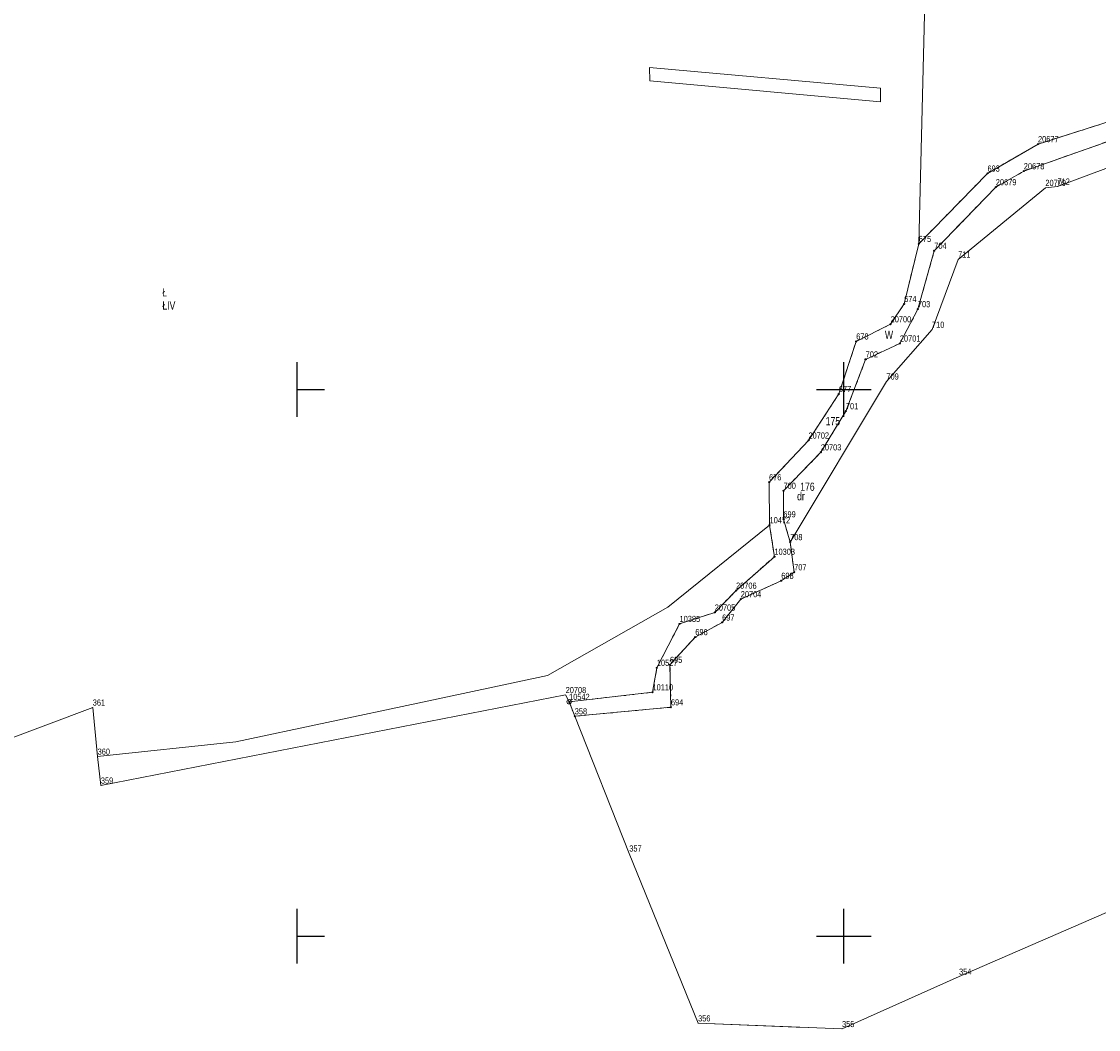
# Model space of a CAD drawing. Header units: metres. Extents: x 5548743 to 5556416, y 5707500 to 5714000.
# Tile 129 of 244: x 5553550 to 5553747, y 5710783 to 5710967. Entities that reach past the tile are written whole.
import ezdxf
from ezdxf.enums import TextEntityAlignment as Align

# ---------------------------------------------------------------- set-up
doc = ezdxf.new("R2010")
doc.units = ezdxf.units.M
doc.linetypes.add('0.75_0.75', pattern=[1.5, 0.75, -0.75])
doc.linetypes.add('219-1000', pattern=[0])
doc.layers.get('0').update_dxf_attribs({"color": 2, "lineweight": 5})
doc.styles.get("Standard").update_dxf_attribs({"font": 'Working1250', "width": 0.75})

# ---------------------------------------------------------------- blocks, each defined once
blk = doc.blocks.new('203')
at = {"linetype": 'Continuous', "lineweight": 0}
h = blk.add_hatch(color=0, dxfattribs=at)
edge = h.paths.add_edge_path()
edge.add_arc((0, 0), 0.09, 0, 360)
blk = doc.blocks.new('202')
at = {"color": 0, "linetype": 'Continuous', "lineweight": 0}
blk.add_circle((0, 0), 0.4, dxfattribs=at)
blk = doc.blocks.new('PIKIETAW1891')
at = {"color": 0}
blk.add_circle((0, 0), 0.09, dxfattribs=at)
blk = doc.blocks.new('RAMKA1000K')
at = {"color": 0}
for p, q in [((0, 395), (0, 405)), ((100, 395), (100, 405)), ((0, 400), (5, 400)), ((95, 400), (105, 400)), ((0, 295), (0, 305)), ((100, 295), (100, 305)), ((0, 300), (5, 300)), ((95, 300), (105, 300))]:
    blk.add_line(p, q, dxfattribs=at)

msp = doc.modelspace()

# ---------------------------------------------------------------- linework, layer by layer
at = {"layer": '217-kontur klasyfikacyjny', "color": 3, "linetype": 'CONTINUOUS', "lineweight": 18, "flags": 128}
for points in [[(5553664.54, 5710956.49), (5553664.46, 5710958.94)], [(5553664.46, 5710958.94), (5553706.75, 5710955.14)], [(5553706.72, 5710952.64), (5553664.54, 5710956.49)], [(5553706.75, 5710955.14), (5553706.72, 5710952.64)], [(5553735.55, 5710944.93), (5553752.99, 5710950.43)], [(5553726.3, 5710939.54), (5553735.55, 5710944.93)], [(5553713.73, 5710926.67), (5553726.3, 5710939.54)], [(5553711.05, 5710915.68), (5553713.73, 5710926.67)], [(5553708.58, 5710911.97), (5553711.05, 5710915.68)], [(5553702.28, 5710908.83), (5553708.58, 5710911.97)], [(5553699.11, 5710899.21), (5553702.28, 5710908.83)], [(5553693.54, 5710890.7), (5553699.11, 5710899.21)], [(5553686.33, 5710883.06), (5553693.54, 5710890.7)], [(5553686.43, 5710875.22), (5553686.33, 5710883.06)], [(5553667.82, 5710860.19), (5553686.43, 5710875.22)], [(5553645.8, 5710847.71), (5553667.82, 5710860.19)], [(5553622.09, 5710842.62), (5553645.8, 5710847.71)], [(5553513.36, 5710823.35), (5553562.57, 5710841.85)], [(5553562.57, 5710841.85), (5553563.47, 5710832.87)], [(5553588.74, 5710835.58), (5553622.09, 5710842.62)], [(5553563.47, 5710832.87), (5553588.74, 5710835.58)]]:
    msp.add_lwpolyline(points, dxfattribs=at)
at = {"layer": '218-kontur użytku gruntowego', "color": 3, "linetype": 'CONTINUOUS', "lineweight": 18, "flags": 128}
for points in [[(5553664.54, 5710956.49), (5553664.46, 5710958.94)], [(5553664.46, 5710958.94), (5553706.75, 5710955.14)], [(5553706.72, 5710952.64), (5553664.54, 5710956.49)], [(5553706.75, 5710955.14), (5553706.72, 5710952.64)], [(5553735.55, 5710944.93), (5553752.99, 5710950.43)], [(5553752.99, 5710950.43), (5553735.55, 5710944.93)], [(5553732.95, 5710939.97), (5553752.85, 5710946.99)], [(5553752.85, 5710946.99), (5553732.95, 5710939.97)], [(5553726.3, 5710939.54), (5553735.55, 5710944.93)], [(5553735.55, 5710944.93), (5553726.3, 5710939.54)], [(5553739.11, 5710937.16), (5553751.04, 5710941.63)], [(5553713.73, 5710926.67), (5553726.3, 5710939.54)], [(5553726.3, 5710939.54), (5553713.73, 5710926.67)], [(5553727.83, 5710937.05), (5553732.95, 5710939.97)], [(5553732.95, 5710939.97), (5553727.83, 5710937.05)], [(5553716.57, 5710925.41), (5553727.83, 5710937.05)], [(5553727.83, 5710937.05), (5553716.57, 5710925.41)], [(5553720.93, 5710923.82), (5553736.9, 5710936.92)], [(5553736.9, 5710936.92), (5553739.11, 5710937.16)], [(5553711.05, 5710915.68), (5553713.73, 5710926.67)], [(5553713.73, 5710926.67), (5553711.05, 5710915.68)], [(5553713.57, 5710914.74), (5553716.57, 5710925.41)], [(5553716.57, 5710925.41), (5553713.57, 5710914.74)], [(5553716.15, 5710910.97), (5553720.93, 5710923.82)], [(5553708.58, 5710911.97), (5553711.05, 5710915.68)], [(5553711.05, 5710915.68), (5553708.58, 5710911.97)], [(5553710.27, 5710908.45), (5553713.57, 5710914.74)], [(5553713.57, 5710914.74), (5553710.27, 5710908.45)], [(5553702.28, 5710908.83), (5553708.58, 5710911.97)], [(5553708.58, 5710911.97), (5553702.28, 5710908.83)], [(5553707.81, 5710901.5), (5553716.15, 5710910.97)], [(5553699.11, 5710899.21), (5553702.28, 5710908.83)], [(5553702.28, 5710908.83), (5553699.11, 5710899.21)], [(5553704.01, 5710905.54), (5553710.27, 5710908.45)], [(5553710.27, 5710908.45), (5553704.01, 5710905.54)], [(5553700.4, 5710896.07), (5553704.01, 5710905.54)], [(5553704.01, 5710905.54), (5553700.4, 5710896.07)], [(5553690.19, 5710872.12), (5553707.81, 5710901.5)], [(5553693.54, 5710890.7), (5553699.11, 5710899.21)], [(5553699.11, 5710899.21), (5553693.54, 5710890.7)], [(5553695.8, 5710888.54), (5553700.4, 5710896.07)], [(5553700.4, 5710896.07), (5553695.8, 5710888.54)], [(5553686.33, 5710883.06), (5553693.54, 5710890.7)], [(5553693.54, 5710890.7), (5553686.33, 5710883.06)], [(5553688.98, 5710881.51), (5553695.8, 5710888.54)], [(5553695.8, 5710888.54), (5553688.98, 5710881.51)], [(5553686.43, 5710875.22), (5553686.33, 5710883.06)], [(5553686.33, 5710883.06), (5553686.43, 5710875.22)], [(5553688.95, 5710876.3), (5553688.98, 5710881.51)], [(5553688.98, 5710881.51), (5553688.95, 5710876.3)], [(5553667.82, 5710860.19), (5553686.43, 5710875.22)], [(5553686.43, 5710875.22), (5553687.31, 5710869.44)], [(5553690.19, 5710872.12), (5553688.95, 5710876.3)], [(5553688.95, 5710876.3), (5553690.19, 5710872.12)], [(5553690.93, 5710866.6), (5553690.19, 5710872.12)], [(5553687.31, 5710869.44), (5553680.29, 5710863.24)], [(5553688.57, 5710865.04), (5553690.93, 5710866.6)], [(5553681.16, 5710861.68), (5553688.57, 5710865.04)], [(5553680.29, 5710863.24), (5553676.39, 5710859.23)], [(5553677.74, 5710857.4), (5553681.16, 5710861.68)], [(5553645.8, 5710847.71), (5553667.82, 5710860.19)], [(5553676.39, 5710859.23), (5553669.96, 5710857.15)], [(5553672.84, 5710854.74), (5553677.74, 5710857.4)], [(5553669.96, 5710857.15), (5553665.8, 5710849.13)], [(5553668.2, 5710849.67), (5553672.84, 5710854.74)], [(5553668.38, 5710841.89), (5553668.2, 5710849.67)], [(5553622.09, 5710842.62), (5553645.8, 5710847.71)], [(5553665.8, 5710849.13), (5553665.01, 5710844.63)], [(5553649.11, 5710844.14), (5553564.06, 5710827.58)], [(5553649.74, 5710842.89), (5553649.11, 5710844.14)], [(5553665.01, 5710844.63), (5553649.74, 5710842.89)], [(5553513.36, 5710823.35), (5553562.57, 5710841.85)], [(5553562.57, 5710841.85), (5553513.36, 5710823.35)], [(5553562.57, 5710841.85), (5553563.47, 5710832.87)], [(5553563.47, 5710832.87), (5553562.57, 5710841.85)], [(5553588.74, 5710835.58), (5553622.09, 5710842.62)], [(5553649.74, 5710842.89), (5553650.78, 5710840.25)], [(5553650.78, 5710840.25), (5553649.74, 5710842.89)], [(5553650.78, 5710840.25), (5553668.38, 5710841.89)], [(5553660.75, 5710815.16), (5553650.78, 5710840.25)], [(5553563.47, 5710832.87), (5553588.74, 5710835.58)], [(5553564.06, 5710827.58), (5553563.47, 5710832.87)], [(5553673.35, 5710784.08), (5553660.75, 5710815.16)], [(5553756.9, 5710808.17), (5553721.1, 5710792.62)], [(5553721.1, 5710792.62), (5553699.69, 5710783.04)], [(5553691.28, 5710783.37), (5553673.35, 5710784.08)], [(5553693.57, 5710783.28), (5553691.28, 5710783.37)], [(5553699.69, 5710783.04), (5553693.57, 5710783.28)]]:
    msp.add_lwpolyline(points, dxfattribs=at)
at = {"layer": '219-działka ewidencyjna', "color": 7, "linetype": '219-1000', "lineweight": 18, "flags": 128}
for points in [[(5553713.73, 5710926.67), (5553714.95, 5710976.06)], [(5553735.55, 5710944.93), (5553752.99, 5710950.43)], [(5553732.95, 5710939.97), (5553752.85, 5710946.99)], [(5553726.3, 5710939.54), (5553735.55, 5710944.93)], [(5553739.11, 5710937.16), (5553751.04, 5710941.63)], [(5553713.73, 5710926.67), (5553726.3, 5710939.54)], [(5553727.83, 5710937.05), (5553732.95, 5710939.97)], [(5553716.57, 5710925.41), (5553727.83, 5710937.05)], [(5553720.93, 5710923.82), (5553736.9, 5710936.92)], [(5553736.9, 5710936.92), (5553739.11, 5710937.16)], [(5553711.05, 5710915.68), (5553713.73, 5710926.67)], [(5553713.57, 5710914.74), (5553716.57, 5710925.41)], [(5553716.15, 5710910.97), (5553720.93, 5710923.82)], [(5553708.58, 5710911.97), (5553711.05, 5710915.68)], [(5553710.27, 5710908.45), (5553713.57, 5710914.74)], [(5553702.28, 5710908.83), (5553708.58, 5710911.97)], [(5553707.81, 5710901.5), (5553716.15, 5710910.97)], [(5553699.11, 5710899.21), (5553702.28, 5710908.83)], [(5553704.01, 5710905.54), (5553710.27, 5710908.45)], [(5553700.4, 5710896.07), (5553704.01, 5710905.54)], [(5553690.19, 5710872.12), (5553707.81, 5710901.5)], [(5553693.54, 5710890.7), (5553699.11, 5710899.21)], [(5553695.8, 5710888.54), (5553700.4, 5710896.07)], [(5553686.33, 5710883.06), (5553693.54, 5710890.7)], [(5553688.98, 5710881.51), (5553695.8, 5710888.54)], [(5553686.43, 5710875.22), (5553686.33, 5710883.06)], [(5553688.95, 5710876.3), (5553688.98, 5710881.51)], [(5553686.43, 5710875.22), (5553687.31, 5710869.44)], [(5553688.95, 5710876.3), (5553690.19, 5710872.12)], [(5553690.19, 5710872.12), (5553690.93, 5710866.6)], [(5553680.29, 5710863.24), (5553687.31, 5710869.44)], [(5553688.57, 5710865.04), (5553690.93, 5710866.6)], [(5553681.16, 5710861.68), (5553688.57, 5710865.04)], [(5553676.39, 5710859.23), (5553680.29, 5710863.24)], [(5553677.74, 5710857.4), (5553681.16, 5710861.68)], [(5553669.96, 5710857.15), (5553676.39, 5710859.23)], [(5553672.84, 5710854.74), (5553677.74, 5710857.4)], [(5553665.8, 5710849.13), (5553669.96, 5710857.15)], [(5553668.2, 5710849.67), (5553672.84, 5710854.74)], [(5553668.38, 5710841.89), (5553668.2, 5710849.67)], [(5553665.01, 5710844.63), (5553665.8, 5710849.13)], [(5553564.06, 5710827.58), (5553649.11, 5710844.14)], [(5553649.11, 5710844.14), (5553649.74, 5710842.89)], [(5553649.74, 5710842.89), (5553665.01, 5710844.63)], [(5553513.36, 5710823.35), (5553562.57, 5710841.85)], [(5553562.57, 5710841.85), (5553563.47, 5710832.87)], [(5553649.74, 5710842.89), (5553650.78, 5710840.25)], [(5553650.78, 5710840.25), (5553668.38, 5710841.89)], [(5553650.78, 5710840.25), (5553660.75, 5710815.16)], [(5553563.47, 5710832.87), (5553564.06, 5710827.58)], [(5553660.75, 5710815.16), (5553673.35, 5710784.08)], [(5553721.1, 5710792.62), (5553756.9, 5710808.17)], [(5553699.69, 5710783.04), (5553721.1, 5710792.62)], [(5553673.35, 5710784.08), (5553699.69, 5710783.04)]]:
    msp.add_lwpolyline(points, dxfattribs=at)
at = {"layer": 'rów melioracyjny (poligon)', "color": 7, "linetype": '0.75_0.75', "lineweight": 18, "flags": 128}
msp.add_lwpolyline([(5553869.68, 5710965.65), (5553848.18, 5710962.93), (5553840.5, 5710961.49), (5553822.63, 5710961.87), (5553788.55, 5710952.37), (5553776.31, 5710953.1), (5553752.99, 5710950.43), (5553735.55, 5710944.93), (5553726.3, 5710939.54), (5553713.73, 5710926.67), (5553711.05, 5710915.68), (5553708.58, 5710911.97), (5553702.28, 5710908.83), (5553699.11, 5710899.21), (5553693.54, 5710890.7), (5553686.33, 5710883.06), (5553686.43, 5710875.22), (5553687.31, 5710869.44), (5553680.29, 5710863.24), (5553676.39, 5710859.23), (5553669.96, 5710857.15), (5553665.8, 5710849.13), (5553665.01, 5710844.63), (5553649.74, 5710842.89), (5553650.78, 5710840.25), (5553668.38, 5710841.89), (5553668.2, 5710849.67), (5553672.84, 5710854.74), (5553677.74, 5710857.4), (5553681.16, 5710861.68), (5553688.57, 5710865.04), (5553690.93, 5710866.6), (5553690.19, 5710872.12), (5553688.95, 5710876.3), (5553688.98, 5710881.51), (5553695.8, 5710888.54), (5553700.4, 5710896.07), (5553704.01, 5710905.54), (5553710.27, 5710908.45), (5553713.57, 5710914.74), (5553716.57, 5710925.41), (5553727.83, 5710937.05), (5553732.95, 5710939.97), (5553752.85, 5710946.99), (5553776.96, 5710949.17), (5553789.14, 5710948.94), (5553824.27, 5710958.76), (5553841.3, 5710958.53), (5553849.32, 5710959.89), (5553868.16, 5710960.01), (5553872.04, 5710961.3)], close=True, dxfattribs=at)

# ---------------------------------------------------------------- block references
at = {"layer": '202-punkt graniczny', "color": 7, "linetype": 'CONTINUOUS', "lineweight": 18}
msp.add_blockref('202', (5553649.74, 5710842.89), dxfattribs=at)
at = {"layer": '203-punkt graniczny', "color": 7, "linetype": 'CONTINUOUS', "lineweight": 18}
for p in [(5553735.55, 5710944.93), (5553726.3, 5710939.54), (5553732.95, 5710939.97), (5553727.83, 5710937.05), (5553736.9, 5710936.92), (5553739.11, 5710937.16), (5553713.73, 5710926.67), (5553716.57, 5710925.41), (5553720.93, 5710923.82), (5553711.05, 5710915.68), (5553713.57, 5710914.74), (5553708.58, 5710911.97), (5553716.15, 5710910.97), (5553702.28, 5710908.83), (5553710.27, 5710908.45), (5553704.01, 5710905.54), (5553707.81, 5710901.5), (5553699.11, 5710899.21), (5553700.4, 5710896.07), (5553693.54, 5710890.7), (5553695.8, 5710888.54), (5553686.33, 5710883.06), (5553688.98, 5710881.51), (5553686.43, 5710875.22), (5553688.95, 5710876.3), (5553690.19, 5710872.12), (5553687.31, 5710869.44), (5553690.93, 5710866.6), (5553680.29, 5710863.24), (5553688.57, 5710865.04), (5553681.16, 5710861.68), (5553676.39, 5710859.23), (5553677.74, 5710857.4), (5553669.96, 5710857.15), (5553672.84, 5710854.74), (5553668.2, 5710849.67), (5553665.8, 5710849.13), (5553649.11, 5710844.14), (5553665.01, 5710844.63), (5553562.57, 5710841.85), (5553668.38, 5710841.89), (5553650.78, 5710840.25), (5553563.47, 5710832.87), (5553564.06, 5710827.58), (5553660.75, 5710815.16), (5553721.1, 5710792.62), (5553673.35, 5710784.08), (5553699.69, 5710783.04)]:
    msp.add_blockref('203', p, dxfattribs=at)
at = {"layer": 'Punkt roboczy BDOT GESUT K1', "color": 6, "linetype": 'CONTINUOUS', "lineweight": 18}
for p in [(5553735.55, 5710944.93), (5553726.3, 5710939.54), (5553732.95, 5710939.97), (5553727.83, 5710937.05), (5553713.73, 5710926.67), (5553716.57, 5710925.41), (5553711.05, 5710915.68), (5553713.57, 5710914.74), (5553708.58, 5710911.97), (5553702.28, 5710908.83), (5553710.27, 5710908.45), (5553704.01, 5710905.54), (5553699.11, 5710899.21), (5553700.4, 5710896.07), (5553693.54, 5710890.7), (5553695.8, 5710888.54), (5553686.33, 5710883.06), (5553688.98, 5710881.51), (5553686.43, 5710875.22), (5553688.95, 5710876.3), (5553690.19, 5710872.12), (5553687.31, 5710869.44), (5553690.93, 5710866.6), (5553680.29, 5710863.24), (5553688.57, 5710865.04), (5553681.16, 5710861.68), (5553676.39, 5710859.23), (5553677.74, 5710857.4), (5553669.96, 5710857.15), (5553672.84, 5710854.74), (5553668.2, 5710849.67), (5553665.8, 5710849.13), (5553665.01, 5710844.63), (5553649.74, 5710842.89), (5553668.38, 5710841.89), (5553650.78, 5710840.25)]:
    msp.add_blockref('PIKIETAW1891', p, dxfattribs=at)
at = {"layer": 'Wstawianie ramki sekcyjnej z opisem', "color": 7, "linetype": 'CONTINUOUS', "lineweight": 13}
msp.add_blockref('RAMKA1000K', (5553600, 5710500), dxfattribs=at)
msp.add_blockref('RAMKA1000K', (5553600, 5710500), dxfattribs=at)
msp.add_blockref('RAMKA1000K', (5553600, 5710500), dxfattribs=at)
msp.add_blockref('RAMKA1000K', (5553600, 5710500), dxfattribs=at)

# ---------------------------------------------------------------- texts
at = {"layer": '202-punkt graniczny-Atr103', "color": 7, "width": 0.9}
msp.add_text('10542', height=1.125, dxfattribs=at).set_placement((5553649.74, 5710842.89), align=Align.BOTTOM_LEFT)
msp.add_text('10542', height=1.125, dxfattribs=at).set_placement((5553649.74, 5710842.89), align=Align.BOTTOM_LEFT)
at = {"layer": '203-punkt graniczny-Atr103', "color": 7, "width": 0.9}
for s, p in [('20677', (5553735.55, 5710944.93)), ('20677', (5553735.55, 5710944.93)), ('693', (5553726.3, 5710939.54)), ('693', (5553726.3, 5710939.54)), ('20678', (5553732.95, 5710939.97)), ('20678', (5553732.95, 5710939.97)), ('20679', (5553727.83, 5710937.05)), ('20679', (5553727.83, 5710937.05)), ('20709', (5553736.9, 5710936.92)), ('20709', (5553736.9, 5710936.92)), ('712', (5553739.11, 5710937.16)), ('712', (5553739.11, 5710937.16)), ('675', (5553713.73, 5710926.67)), ('675', (5553713.73, 5710926.67)), ('704', (5553716.57, 5710925.41)), ('704', (5553716.57, 5710925.41)), ('711', (5553720.93, 5710923.82)), ('711', (5553720.93, 5710923.82)), ('674', (5553711.05, 5710915.68)), ('674', (5553711.05, 5710915.68)), ('703', (5553713.57, 5710914.74)), ('703', (5553713.57, 5710914.74)), ('20700', (5553708.58, 5710911.97)), ('20700', (5553708.58, 5710911.97)), ('710', (5553716.15, 5710910.97)), ('710', (5553716.15, 5710910.97)), ('678', (5553702.28, 5710908.83)), ('678', (5553702.28, 5710908.83)), ('20701', (5553710.27, 5710908.45)), ('20701', (5553710.27, 5710908.45)), ('702', (5553704.01, 5710905.54)), ('702', (5553704.01, 5710905.54)), ('709', (5553707.81, 5710901.5)), ('709', (5553707.81, 5710901.5)), ('677', (5553699.11, 5710899.21)), ('677', (5553699.11, 5710899.21)), ('701', (5553700.4, 5710896.07)), ('701', (5553700.4, 5710896.07)), ('20702', (5553693.54, 5710890.7)), ('20702', (5553693.54, 5710890.7)), ('20703', (5553695.8, 5710888.54)), ('20703', (5553695.8, 5710888.54)), ('676', (5553686.33, 5710883.06)), ('676', (5553686.33, 5710883.06)), ('700', (5553688.98, 5710881.51)), ('700', (5553688.98, 5710881.51)), ('699', (5553688.95, 5710876.3)), ('699', (5553688.95, 5710876.3)), ('10472', (5553686.43, 5710875.22)), ('10472', (5553686.43, 5710875.22)), ('708', (5553690.19, 5710872.12)), ('708', (5553690.19, 5710872.12)), ('10303', (5553687.31, 5710869.44)), ('10303', (5553687.31, 5710869.44)), ('707', (5553690.93, 5710866.6)), ('707', (5553690.93, 5710866.6)), ('698', (5553688.57, 5710865.04)), ('698', (5553688.57, 5710865.04)), ('20706', (5553680.29, 5710863.24)), ('20706', (5553680.29, 5710863.24)), ('20704', (5553681.16, 5710861.68)), ('20704', (5553681.16, 5710861.68)), ('20705', (5553676.39, 5710859.23)), ('20705', (5553676.39, 5710859.23)), ('10385', (5553669.96, 5710857.15)), ('10385', (5553669.96, 5710857.15)), ('697', (5553677.74, 5710857.4)), ('697', (5553677.74, 5710857.4)), ('696', (5553672.84, 5710854.74)), ('696', (5553672.84, 5710854.74)), ('10527', (5553665.8, 5710849.13)), ('10527', (5553665.8, 5710849.13)), ('695', (5553668.2, 5710849.67)), ('695', (5553668.2, 5710849.67)), ('20708', (5553649.11, 5710844.14)), ('20708', (5553649.11, 5710844.14)), ('10110', (5553665.01, 5710844.63)), ('10110', (5553665.01, 5710844.63)), ('361', (5553562.57, 5710841.85)), ('361', (5553562.57, 5710841.85)), ('358', (5553650.78, 5710840.25)), ('358', (5553650.78, 5710840.25)), ('694', (5553668.38, 5710841.89)), ('694', (5553668.38, 5710841.89)), ('360', (5553563.47, 5710832.87)), ('360', (5553563.47, 5710832.87)), ('359', (5553564.06, 5710827.58)), ('359', (5553564.06, 5710827.58)), ('357', (5553660.75, 5710815.16)), ('357', (5553660.75, 5710815.16)), ('354', (5553721.1, 5710792.62)), ('354', (5553721.1, 5710792.62)), ('356', (5553673.35, 5710784.08)), ('356', (5553673.35, 5710784.08)), ('355', (5553699.69, 5710783.04)), ('355', (5553699.69, 5710783.04))]:
    msp.add_text(s, height=1.125, dxfattribs=at).set_placement(p, align=Align.BOTTOM_LEFT)
at = {"layer": '209-oznaczenie konturu klasyfikacyjnego', "color": 3, "linetype": 'CONTINUOUS', "lineweight": 18, "width": 0.79}
msp.add_text('ŁIV', height=1.5, dxfattribs=at).set_placement((5553575.31, 5710916.14), align=Align.TOP_LEFT)
at = {"layer": '210-oznaczenie konturu użytku gruntowego', "color": 3, "linetype": 'CONTINUOUS', "lineweight": 18, "width": 0.79}
for s, p in [('Ł', (5553575.29, 5710917.04)), ('W', (5553707.53, 5710909.27)), ('dr', (5553691.46, 5710879.75))]:
    msp.add_text(s, height=1.5, dxfattribs=at).set_placement(p)
at = {"layer": '211-numer działki ewidencyjnej', "color": 7, "linetype": 'CONTINUOUS', "lineweight": 18, "width": 0.79}
for s, p in [('175', (5553696.69, 5710893.47)), ('176', (5553692.03, 5710881.49))]:
    msp.add_text(s, height=1.5, dxfattribs=at).set_placement(p)

doc.saveas('drawing.dxf')
